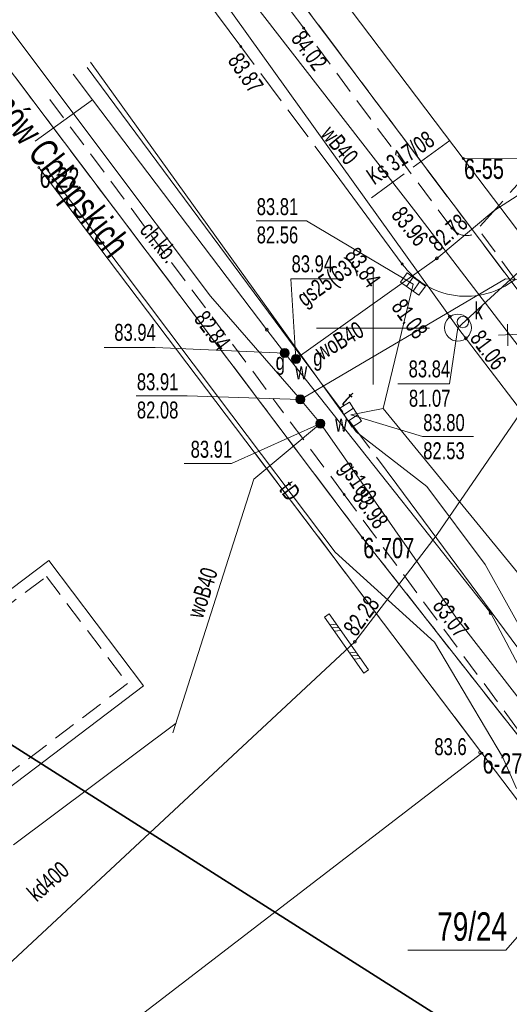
# Model space of a CAD drawing. Header units: metres. Extents: x -1013 to 1493497, y -5789518 to 1032.
# Tile 54 of 73: x -118 to -96, y 85 to 128. Entities that reach past the tile are written whole.
import ezdxf
from ezdxf.xclip import XClip

# ---------------------------------------------------------------- set-up
doc = ezdxf.new("R2010")
doc.units = ezdxf.units.M
doc.header["$MEASUREMENT"] = 0
doc.header["$XCLIPFRAME"] = 0
for name, pattern in [('2_KTCR02', [1.5, 1, -0.5]), ('2_KTJZ01', [2, 1.5, -0.5]), ('3_EGBB03W', [1.5, 1, -0.5]), ('4_SUPK_P_01', [2.5, 2, -0.5]), ('4_SUPW_P_01', [2.5, 2, -0.5]), ('GUK', [2, 1.5, -0.5]), ('GUZ', [1, 0.5, -0.5])]:
    doc.linetypes.add(name, pattern=pattern)
doc.layers.add('700-L Mapa 1_100 dwg', color=7, linetype='Continuous')
doc.layers.add('711-L Wymiary opisy', color=7, linetype='Continuous')
for name, color, linetype, lineweight in [('703-L Płaszczyzny podejścia 2D3', 152, 'Continuous', 30), ('703-L Płaszczyzny podejścia 2D38', 171, 'Continuous', 35), ('711-L Wymiary opisy1', 7, 'Continuous', 13), ('ex_02_DXF_MZ_500_4_BUUD_L_17', 9, 'Continuous', 18), ('ex_02_DXF_MZ_500_4_Dzialki7', 9, 'Continuous', 18), ('ex_02_DXF_MZ_500_4_EGBB_L_37', 9, 'Continuous', 18), ('ex_02_DXF_MZ_500_4_Kontury3', 9, 'Continuous', 18), ('ex_02_DXF_MZ_500_4_KTCR_E_T_17', 9, 'Continuous', 18), ('ex_02_DXF_MZ_500_4_KTCR_L_17', 9, 'Continuous', 18), ('ex_02_DXF_MZ_500_4_KTJZ_L_07', 9, 'Continuous', 18), ('ex_02_DXF_MZ_500_4_KTKR_L_07', 9, 'Continuous', 18), ('ex_02_DXF_MZ_500_4_KTUL_E_T_07', 9, 'Continuous', 18), ('ex_02_DXF_MZ_500_4_Numery_dzialek7', 9, 'Continuous', 18), ('ex_02_DXF_MZ_500_4_Numery_punktow7', 9, 'Continuous', 18), ('ex_02_DXF_MZ_500_4_Podzial_sekcyjny_krzyze7', 9, 'Continuous', 18), ('ex_02_DXF_MZ_500_4_Punkty7', 9, 'Continuous', 18), ('ex_02_DXF_MZ_500_4_RTPW_T_07', 9, 'Continuous', 18), ('ex_02_DXF_MZ_500_4_RTPW_T_17', 9, 'Continuous', 18), ('ex_02_DXF_MZ_500_4_SUBK_L_034', 9, 'Continuous', 18), ('ex_02_DXF_MZ_500_4_SUOG_L_052', 9, 'Continuous', 18), ('ex_02_DXF_MZ_500_4_SUPG_E_T_27', 9, 'Continuous', 18), ('ex_02_DXF_MZ_500_4_SUPG_L_252', 9, 'Continuous', 18), ('ex_02_DXF_MZ_500_4_SUPK_D_L_034', 9, 'Continuous', 18), ('ex_02_DXF_MZ_500_4_SUPK_E_T_034', 9, 'Continuous', 18), ('ex_02_DXF_MZ_500_4_SUPK_L_034', 9, 'Continuous', 18), ('ex_02_DXF_MZ_500_4_SUPK_L_434', 9, 'Continuous', 18), ('ex_02_DXF_MZ_500_4_SUPP_E_T_434', 9, 'Continuous', 18), ('ex_02_DXF_MZ_500_4_SUPP_L_434', 9, 'Continuous', 18), ('ex_02_DXF_MZ_500_4_SUPP_L_75', 9, 'Continuous', 18), ('ex_02_DXF_MZ_500_4_SUPT_D_L_030', 9, 'Continuous', 18), ('ex_02_DXF_MZ_500_4_SUPT_E_T_030', 9, 'Continuous', 18), ('ex_02_DXF_MZ_500_4_SUPT_L_030', 9, 'Continuous', 18), ('ex_02_DXF_MZ_500_4_SUPW_D_L_05', 9, 'Continuous', 18), ('ex_02_DXF_MZ_500_4_SUPW_E_T_05', 9, 'Continuous', 18), ('ex_02_DXF_MZ_500_4_SUPW_L_05', 9, 'Continuous', 18), ('ex_02_DXF_MZ_500_4_SUTG_T_052', 9, 'Continuous', 18), ('ex_02_DXF_MZ_500_4_SUTK_T_034', 9, 'Continuous', 18), ('ex_02_DXF_MZ_500_4_SUTW_T_05', 9, 'Continuous', 18), ('ex_02_DXF_MZ_500_4_SUUG_E_T_47', 9, 'Continuous', 18), ('ex_02_DXF_MZ_500_4_SUUG_T_57', 9, 'Continuous', 18), ('ex_02_DXF_MZ_500_4_SUUK_E_T_934', 9, 'Continuous', 18), ('ex_02_DXF_MZ_500_4_SUUK_T_07', 9, 'Continuous', 18), ('ex_02_DXF_MZ_500_4_SUUK_T_234', 9, 'Continuous', 18), ('ex_02_DXF_MZ_500_4_SUUW_E_T_57', 9, 'Continuous', 18), ('ex_02_DXF_MZ_500_4_SUUW_T_77', 9, 'Continuous', 18), ('ex_02_DXF_MZ_500_4_Uzytki3', 9, 'Continuous', 18)]:
    doc.layers.add(name, color=color, linetype=linetype, lineweight=lineweight)
doc.styles.add('STYL_AUTOMATYCZNY_2', font='arial.ttf')
doc.styles.add('STYL_AUTOMATYCZNY_4', font='arial.ttf', dxfattribs={"width": 0.7})
doc.dimstyles.new('STYL_AUTOMATYCZNY__3', dxfattribs={"dimtxt": 0.25, "dimasz": 0.183575, "dimexe": 0.18, "dimexo": 0.04, "dimgap": 0, "dimtad": 1, "dimzin": 0, "dimdsep": 46, "dimtxsty": 'STYL_AUTOMATYCZNY_2', "dimblk": 'ARROWHEAD_8', "dimblk1": 'ARROWHEAD_8', "dimblk2": 'ARROWHEAD_8', "dimcen": 0.09, "dimclrd": 7, "dimclre": 7, "dimclrt": 7, "dimazin": 0, "dimtfac": 1, "dimtdec": 4, "dimtmove": 2, "dimatfit": 3, "dimfxl": 1, "dimtolj": 1, "dimtzin": 0, "dimarcsym": 0})

# ---------------------------------------------------------------- blocks, each defined once
blk = doc.blocks.new('*D60')
at = {"layer": '711-L Wymiary opisy1', "color": 7, "linetype": 'Continuous', "lineweight": 13}
for p, q in [((-23.688, -3.688), (-23.815, -3.738)), ((-23.688, -3.688), (-23.638, -3.815)), ((-23.983, -4.516), (-24.05, -4.396)), ((-23.983, -4.516), (-23.864, -4.449))]:
    blk.add_line(p, q, dxfattribs=at)
blk.add_arc((-18.286, -6.082), 5.908, 156.1008, 164.6316, dxfattribs=at)
at = {"layer": '711-L Wymiary opisy1', "color": 7, "lineweight": 13, "insert": (-25.573, -3.532), "char_height": 0.25, "attachment_point": 7, "rotation": 336.1008, "style": 'STYL_AUTOMATYCZNY_2'}
blk.add_mtext('\\A1;{\\pql;\\fArial|b0|i0|c238|p0;\\W1.000000;8,53°/15%}', dxfattribs=at)
blk = doc.blocks.new('ARROWHEAD_8')
at = {"color": 0, "linetype": 'Continuous', "lineweight": 0}
blk.add_line((0, 0), (-1, 0), dxfattribs=at)
at = {"color": 0, "linetype": 'Continuous', "lineweight": 0, "flags": 128}
blk.add_lwpolyline([(-0.525, 0.525), (0, 0), (-0.525, -0.525)], dxfattribs=at)
blk = doc.blocks.new('*D62')
at = {"layer": '711-L Wymiary opisy1', "color": 7, "linetype": 'Continuous', "lineweight": 13}
for p, q in [((-9.682, 27.468), (-9.815, 27.437)), ((-9.682, 27.468), (-9.651, 27.335)), ((-10.088, 26.709), (-10.136, 26.836)), ((-10.088, 26.709), (-9.96, 26.757))]:
    blk.add_line(p, q, dxfattribs=at)
blk.add_arc((-4.796, 24.363), 5.789, 147.57, 156.1008, dxfattribs=at)
at = {"layer": '711-L Wymiary opisy1', "color": 7, "lineweight": 13, "insert": (-11.672, 27.587), "char_height": 0.25, "attachment_point": 7, "rotation": 336.1008, "style": 'STYL_AUTOMATYCZNY_2'}
blk.add_mtext('\\A1;{\\pql;\\fArial|b0|i0|c238|p0;\\W1.000000;8,53°/15%}', dxfattribs=at)
blk = doc.blocks.new('Rysunek_1_4', base_point=(-51.91, -72.413))
at = {"layer": 'ex_02_DXF_MZ_500_4_BUUD_L_17', "color": 9, "linetype": 'Continuous', "lineweight": 18}
for p, q in [((-104.062, 101.881), (-103.857, 102.025)), ((-102.987, 100.785), (-103.857, 102.025)), ((-103.192, 100.641), (-104.062, 101.881)), ((-103.534, 101.563), (-103.825, 101.544)), ((-103.435, 101.422), (-103.726, 101.402)), ((-103.335, 101.281), (-103.627, 101.261)), ((-102.117, 99.545), (-102.987, 100.785)), ((-102.322, 99.401), (-103.192, 100.641)), ((-102.664, 100.323), (-102.955, 100.304)), ((-102.565, 100.182), (-102.856, 100.162)), ((-102.465, 100.041), (-102.757, 100.021)), ((-102.322, 99.401), (-102.117, 99.545))]:
    blk.add_line(p, q, dxfattribs=at)
at = {"layer": 'ex_02_DXF_MZ_500_4_Dzialki7', "color": 9, "linetype": 'Continuous', "lineweight": 18}
for p, q in [((-142.924, 159.217), (-102.373, 105.388)), ((-97.92, 122.18), (-109.6, 137.63)), ((-64.89, 75.558), (-110.248, 135.985)), ((-88.27, 109.407), (-97.92, 122.18)), ((-97.92, 122.18), (-91.86, 122.153)), ((-116.689, 121.788), (-97.095, 95.854)), ((-102.373, 105.388), (-65.217, 58.045)), ((-118.859, 79.129), (-97.095, 95.854)), ((-97.095, 95.854), (-77.511, 69.929))]:
    blk.add_line(p, q, dxfattribs=at)
at = {"layer": 'ex_02_DXF_MZ_500_4_EGBB_L_37', "color": 9, "linetype": 'Continuous', "lineweight": 18}
for p, q in [((-116.257, 104.38), (-121.987, 100.059)), ((-112.067, 98.839), (-116.257, 104.38)), ((-112.067, 98.839), (-119.498, 93.196))]:
    blk.add_line(p, q, dxfattribs=at)
at = {"layer": 'ex_02_DXF_MZ_500_4_EGBB_L_37', "color": 9, "linetype": '3_EGBB03W', "lineweight": 18}
for p, q in [((-122.082, 99.361), (-116.354, 103.68)), ((-116.354, 103.68), (-112.767, 98.935)), ((-112.767, 98.935), (-119.405, 93.894))]:
    blk.add_line(p, q, dxfattribs=at)
at = {"layer": 'ex_02_DXF_MZ_500_4_Kontury3', "color": 9, "linetype": 'GUK', "lineweight": 18}
for p, q in [((-102.373, 105.388), (-142.924, 159.217)), ((-97.427, 118.904), (-110.248, 135.985)), ((-82.841, 135.208), (-97.427, 118.904)), ((-82.9, 99.554), (-97.427, 118.904)), ((-99.497, 101.727), (-102.373, 105.388)), ((-65.217, 58.045), (-99.497, 101.727))]:
    blk.add_line(p, q, dxfattribs=at)
at = {"layer": 'ex_02_DXF_MZ_500_4_KTCR_L_17', "color": 9, "linetype": '2_KTCR02', "lineweight": 18}
for p, q in [((-104.98, 127.953), (-112.66, 138.233)), ((-102.03, 123.943), (-104.98, 127.953)), ((-116.2, 124.793), (-106.16, 111.323)), ((-98.43, 119.103), (-102.03, 123.943)), ((-95.63, 116.833), (-97.2, 118.993)), ((-103.19, 107.313), (-106.16, 111.323)), ((-75.92, 70.373), (-103.19, 107.313))]:
    blk.add_line(p, q, dxfattribs=at)
blk.add_arc((-97.765, 119.603), 0.832, 216.9426, 312.8366, dxfattribs=at)
at = {"layer": 'ex_02_DXF_MZ_500_4_KTJZ_L_07', "color": 9, "linetype": '2_KTJZ01', "lineweight": 18}
for p, q in [((-103.59, 121.533), (-107.76, 127.143)), ((-100.86, 107.753), (-105.01, 113.333))]:
    blk.add_line(p, q, dxfattribs=at)
at = {"layer": 'ex_02_DXF_MZ_500_4_KTKR_L_07', "color": 9, "linetype": 'Continuous', "lineweight": 18}
for p, q in [((-114.3, 135.993), (-107.76, 127.143)), ((-114.55, 126.213), (-105.01, 113.333)), ((-103.59, 121.533), (-100.62, 117.513)), ((-100.86, 107.753), (-74.1, 71.533))]:
    blk.add_line(p, q, dxfattribs=at)
blk.add_arc((-97.796, 119.586), 3.503, 216.287, 308.1929, dxfattribs=at)
at = {"layer": 'ex_02_DXF_MZ_500_4_Numery_dzialek7', "color": 9, "linetype": 'Continuous', "lineweight": 18}
for p in [(-92.193, 91.577), (-100.375, 87.132)]:
    blk.add_line(p, (-96.043, 87.132), dxfattribs=at)
at = {"layer": 'ex_02_DXF_MZ_500_4_Podzial_sekcyjny_krzyze7', "color": 9, "linetype": 'Continuous', "lineweight": 18}
for p, q in [((-101.91, 112.173), (-101.91, 117.173)), ((-104.41, 114.673), (-99.41, 114.673))]:
    blk.add_line(p, q, dxfattribs=at)
at = {"layer": 'ex_02_DXF_MZ_500_4_Punkty7', "color": 9, "linetype": 'Continuous', "lineweight": 18}
for centre in [(-97.92, 122.18), (-116.689, 121.788), (-102.373, 105.388), (-97.095, 95.854)]:
    blk.add_circle(centre, 0.045, dxfattribs=at)
at = {"layer": 'ex_02_DXF_MZ_500_4_RTPW_T_07', "color": 9, "linetype": 'Continuous', "lineweight": 18}
blk.add_circle((-97.195, 95.883), 0.045, dxfattribs=at)
at = {"layer": 'ex_02_DXF_MZ_500_4_RTPW_T_17', "color": 9, "linetype": 'Continuous', "lineweight": 18}
for centre in [(-104.98, 127.953), (-107.76, 127.143), (-98.43, 119.103), (-100.62, 117.513), (-103.19, 107.313)]:
    blk.add_circle(centre, 0.045, dxfattribs=at)
at = {"layer": 'ex_02_DXF_MZ_500_4_SUBK_L_034', "color": 9, "linetype": 'Continuous', "lineweight": 18}
blk.add_circle((-98.16, 114.693), 0.596, dxfattribs=at)
at = {"layer": 'ex_02_DXF_MZ_500_4_SUOG_L_052', "color": 9, "linetype": 'Continuous', "lineweight": 18}
blk.add_line((-99.09, 117.763), (-105.32, 113.313), dxfattribs=at)
at = {"layer": 'ex_02_DXF_MZ_500_4_SUPG_L_252', "color": 9, "linetype": 'Continuous', "lineweight": 18}
for p, q in [((-114.317, 124.783), (-115.18, 125.923)), ((-114.317, 124.783), (-116.85, 122.953)), ((-106.61, 114.603), (-114.317, 124.783)), ((-96.57, 119.873), (-93.58, 121.793)), ((-96.57, 119.873), (-99.09, 117.763)), ((-99.09, 117.763), (-105.32, 113.313)), ((-105.82, 113.573), (-106.61, 114.603)), ((-96.71, 102.053), (-105.82, 113.573)), ((-105.32, 113.313), (-105.508, 113.179)), ((-95.2, 99.213), (-96.71, 102.053))]:
    blk.add_line(p, q, dxfattribs=at)
at = {"layer": 'ex_02_DXF_MZ_500_4_SUPK_D_L_034', "color": 9, "linetype": 'Continuous', "lineweight": 18}
blk.add_line((-99.083, 105.531), (-80.394, 132.825), dxfattribs=at)
at = {"layer": 'ex_02_DXF_MZ_500_4_SUPK_L_034', "color": 9, "linetype": 'Continuous', "lineweight": 18}
for p, q in [((-101.47, 111.113), (-100.14, 116.623)), ((-102.9, 110.843), (-101.47, 111.113)), ((-101.47, 111.113), (-60.75, 61.356)), ((-99.083, 105.531), (-102.72, 100.783)), ((-102.72, 100.783), (-124.39, 80.583))]:
    blk.add_line(p, q, dxfattribs=at)
at = {"layer": 'ex_02_DXF_MZ_500_4_SUPK_L_434', "color": 9, "linetype": 'Continuous', "lineweight": 18}
for p, q in [((-98.16, 114.693), (-113.85, 136.593)), ((-98.16, 114.693), (-94.38, 118.173)), ((-65.54, 71.713), (-98.16, 114.693))]:
    blk.add_line(p, q, dxfattribs=at)
at = {"layer": 'ex_02_DXF_MZ_500_4_SUPP_L_434', "color": 9, "linetype": '4_SUPK_P_01', "lineweight": 18}
blk.add_line((-98.523, 122.978), (-101.981, 120.45), dxfattribs=at)
at = {"layer": 'ex_02_DXF_MZ_500_4_SUPP_L_75', "color": 9, "linetype": '4_SUPW_P_01', "lineweight": 18}
for p, q in [((-95.96, 114.854), (-95.953, 113.896)), ((-96.368, 114.362), (-95.453, 114.404)), ((-97.095, 95.854), (-107.102, 109.1))]:
    blk.add_line(p, q, dxfattribs=at)
at = {"layer": 'ex_02_DXF_MZ_500_4_SUPT_D_L_030', "color": 9, "linetype": 'Continuous', "lineweight": 18}
for p, q in [((-108.787, 111.663), (-116.369, 121.741)), ((-103.588, 104.759), (-108.787, 111.663)), ((-99.19, 100.77), (-103.588, 104.759)), ((-96.184, 95.69), (-99.19, 100.77)), ((-95.564, 94.294), (-96.184, 95.69))]:
    blk.add_line(p, q, dxfattribs=at)
at = {"layer": 'ex_02_DXF_MZ_500_4_SUPT_L_030', "color": 9, "linetype": 'Continuous', "lineweight": 18}
for p, q in [((-114.401, 126.445), (-102.656, 110.086)), ((-102.656, 110.086), (-99.528, 107.658)), ((-99.528, 107.658), (-96.954, 104.216)), ((-96.954, 104.216), (-92.699, 96.515))]:
    blk.add_line(p, q, dxfattribs=at)
at = {"layer": 'ex_02_DXF_MZ_500_4_SUPW_D_L_05', "color": 9, "linetype": 'Continuous', "lineweight": 18}
for p, q in [((-107.987, 130.09), (-100.024, 119.805)), ((-113.954, 122.558), (-119.052, 129.362)), ((-109.098, 116.091), (-113.954, 122.558)), ((-100.024, 119.805), (-91.394, 108.515)), ((-109.098, 116.091), (-105.126, 111.519)), ((-105.126, 111.519), (-104.238, 110.445)), ((-104.238, 110.445), (-100.955, 105.748)), ((-98.227, 101.836), (-100.955, 105.748)), ((-95.351, 98.126), (-98.227, 101.836))]:
    blk.add_line(p, q, dxfattribs=at)
at = {"layer": 'ex_02_DXF_MZ_500_4_SUPW_L_05', "color": 9, "linetype": 'Continuous', "lineweight": 18}
for p, q in [((-96.06, 116.853), (-105.126, 111.519)), ((-91.02, 116.613), (-96.06, 116.853)), ((-104.238, 110.445), (-107.181, 107.984)), ((-107.181, 107.984), (-110.76, 96.758)), ((-110.625, 97.179), (-117.808, 91.798))]:
    blk.add_line(p, q, dxfattribs=at)
at = {"layer": 'ex_02_DXF_MZ_500_4_SUTG_T_052', "color": 9, "linetype": 'Continuous', "lineweight": 18}
for p, q in [((-105.32, 113.313), (-105.545, 116.856)), ((-105.545, 116.856), (-103.292, 116.856)), ((-113.805, 113.822), (-111.552, 113.822)), ((-105.82, 113.573), (-111.552, 113.822))]:
    blk.add_line(p, q, dxfattribs=at)
for centre in [(-99.09, 117.763), (-106.61, 114.603), (-96.71, 102.053)]:
    blk.add_circle(centre, 0.0625, dxfattribs=at)
at = {"layer": 'ex_02_DXF_MZ_500_4_SUTK_T_034', "color": 9, "linetype": 'Continuous', "lineweight": 18}
for p, q in [((-107.086, 119.428), (-104.86, 119.428)), ((-100.14, 116.623), (-104.86, 119.428)), ((-98.16, 114.693), (-98.536, 112.205)), ((-100.816, 112.205), (-98.536, 112.205)), ((-102.9, 110.843), (-99.723, 109.87)), ((-99.723, 109.87), (-97.47, 109.87))]:
    blk.add_line(p, q, dxfattribs=at)
for centre in [(-98.517, 115.191), (-97.811, 114.224), (-102.72, 100.783)]:
    blk.add_circle(centre, 0.0625, dxfattribs=at)
at = {"layer": 'ex_02_DXF_MZ_500_4_SUTW_T_05', "color": 9, "linetype": 'Continuous', "lineweight": 18}
for p, q in [((-112.386, 111.675), (-110.134, 111.675)), ((-105.126, 111.519), (-110.134, 111.675)), ((-104.238, 110.445), (-108.178, 108.687)), ((-110.268, 108.687), (-108.178, 108.687))]:
    blk.add_line(p, q, dxfattribs=at)
at = {"layer": 'ex_02_DXF_MZ_500_4_SUUG_T_57', "color": 9, "linetype": 'Continuous', "lineweight": 18}
for centre, radius in [((-105.82, 113.573), 0.2), ((-105.82, 113.573), 0.175), ((-105.82, 113.573), 0.15), ((-105.82, 113.573), 0.125), ((-105.82, 113.573), 0.1), ((-105.82, 113.573), 0.075), ((-105.82, 113.573), 0.05), ((-105.82, 113.573), 0.025), ((-105.82, 113.573), 0.00715), ((-105.32, 113.313), 0.2), ((-105.32, 113.313), 0.175), ((-105.32, 113.313), 0.15), ((-105.32, 113.313), 0.125), ((-105.32, 113.313), 0.1), ((-105.32, 113.313), 0.075), ((-105.32, 113.313), 0.05), ((-105.32, 113.313), 0.025), ((-105.32, 113.313), 0.00715)]:
    blk.add_circle(centre, radius, dxfattribs=at)
at = {"layer": 'ex_02_DXF_MZ_500_4_SUUK_T_07', "color": 9, "linetype": 'Continuous', "lineweight": 18}
for p, q in [((-100.692, 116.713), (-100.399, 117.118)), ((-100.135, 116.928), (-100.428, 116.522)), ((-100.399, 117.118), (-99.588, 116.533)), ((-99.88, 116.128), (-100.692, 116.713)), ((-99.852, 116.723), (-100.144, 116.318)), ((-99.588, 116.533), (-99.88, 116.128)), ((-103.379, 111.131), (-102.957, 111.399)), ((-102.957, 111.399), (-102.421, 110.555)), ((-102.842, 110.287), (-103.379, 111.131)), ((-102.783, 111.125), (-103.205, 110.856)), ((-102.595, 110.829), (-103.017, 110.561)), ((-102.421, 110.555), (-102.842, 110.287))]:
    blk.add_line(p, q, dxfattribs=at)
at = {"layer": 'ex_02_DXF_MZ_500_4_SUUK_T_234', "color": 9, "linetype": 'Continuous', "lineweight": 18}
blk.add_circle((-97.94, 114.943), 0.25, dxfattribs=at)
at = {"layer": 'ex_02_DXF_MZ_500_4_SUUW_T_77', "color": 9, "linetype": 'Continuous', "lineweight": 18}
for centre, radius in [((-105.126, 111.519), 0.2), ((-105.126, 111.519), 0.175), ((-105.126, 111.519), 0.15), ((-105.126, 111.519), 0.125), ((-105.126, 111.519), 0.1), ((-105.126, 111.519), 0.075), ((-105.126, 111.519), 0.05), ((-105.126, 111.519), 0.025), ((-105.126, 111.519), 0.00715), ((-104.238, 110.445), 0.2), ((-104.238, 110.445), 0.175), ((-104.238, 110.445), 0.15), ((-104.238, 110.445), 0.125), ((-104.238, 110.445), 0.1), ((-104.238, 110.445), 0.075), ((-104.238, 110.445), 0.05), ((-104.238, 110.445), 0.025), ((-104.238, 110.445), 0.00715)]:
    blk.add_circle(centre, radius, dxfattribs=at)
at = {"layer": 'ex_02_DXF_MZ_500_4_Uzytki3', "color": 9, "linetype": 'GUZ', "lineweight": 18}
for p, q in [((-102.373, 105.388), (-142.924, 159.217)), ((-82.9, 99.554), (-110.248, 135.985)), ((-99.497, 101.727), (-102.373, 105.388)), ((-65.217, 58.045), (-99.497, 101.727))]:
    blk.add_line(p, q, dxfattribs=at)
at = {"layer": 'ex_02_DXF_MZ_500_4_KTCR_E_T_17', "color": 9, "linetype": 'Continuous', "lineweight": 18, "insert": (-111.985, 119.227), "char_height": 0.75, "attachment_point": 4, "rotation": 309.474, "style": 'STYL_AUTOMATYCZNY_4'}
blk.add_mtext('\\A1;{\\pql;\\fArial|b0|i0|c238|p0;\\W0.700000;ch.kb.}', dxfattribs=at)
at = {"layer": 'ex_02_DXF_MZ_500_4_KTUL_E_T_07', "color": 9, "linetype": 'Continuous', "lineweight": 18, "insert": (-120.759, 127.68), "char_height": 1.25, "attachment_point": 4, "rotation": 307.827, "style": 'STYL_AUTOMATYCZNY_4'}
blk.add_mtext('\\A1;{\\pql;\\fArial|b0|i0|c238|p0;\\W0.700000;Batalionów Chłopskich}', dxfattribs=at)
at = {"layer": 'ex_02_DXF_MZ_500_4_Numery_dzialek7', "color": 9, "linetype": 'Continuous', "lineweight": 18, "insert": (-99.07, 88.812), "char_height": 1.26, "attachment_point": 1, "style": 'STYL_AUTOMATYCZNY_4'}
blk.add_mtext('\\A1;{\\pql;\\fArial|b0|i0|c238|p0;\\W0.700000;79/24}', dxfattribs=at)
at = {"layer": 'ex_02_DXF_MZ_500_4_Numery_punktow7', "color": 9, "linetype": 'Continuous', "lineweight": 18, "char_height": 0.9, "attachment_point": 1, "style": 'STYL_AUTOMATYCZNY_4'}
for s, insert in [('\\A1;{\\pql;\\fArial|b0|i0|c238|p0;\\W0.700000;6-55}', (-97.887, 122.18)), ('\\A1;{\\pql;\\fArial|b0|i0|c238|p0;\\W0.700000;6-22}', (-116.66, 121.788)), ('\\A1;{\\pql;\\fArial|b0|i0|c238|p0;\\W0.700000;6-707}', (-102.344, 105.388)), ('\\A1;{\\pql;\\fArial|b0|i0|c238|p0;\\W0.700000;6-27}', (-97.066, 95.854))]:
    blk.add_mtext(s, dxfattribs=dict(at, insert=insert))
at = {"layer": 'ex_02_DXF_MZ_500_4_RTPW_T_07', "color": 9, "linetype": 'Continuous', "lineweight": 18, "insert": (-99.197, 95.754), "char_height": 0.75, "attachment_point": 7, "rotation": 0.4031, "style": 'STYL_AUTOMATYCZNY_4'}
blk.add_mtext('\\A1;{\\pql;\\fArial|b0|i0|c238|p0;\\W0.700000;83.6}', dxfattribs=at)
at = {"layer": 'ex_02_DXF_MZ_500_4_RTPW_T_17', "color": 9, "linetype": 'Continuous', "lineweight": 18, "char_height": 0.75, "style": 'STYL_AUTOMATYCZNY_4'}
for s, insert, attachment_point, rotation in [('\\A1;{\\pql;\\fArial|b0|i0|c238|p0;\\W0.700000;84.02}', (-104.962, 127.929), 1, 305.9221), ('\\A1;{\\pql;\\fArial|b0|i0|c238|p0;\\W0.700000;83.87}', (-107.747, 126.943), 1, 304.3461), ('\\A1;{\\pql;\\fArial|b0|i0|c238|p0;\\W0.700000;83.96}', (-101.151, 119.657), 7, 308.7581), ('\\A1;{\\pql;\\fArial|b0|i0|c238|p0;\\W0.700000;83.84}', (-103.203, 117.888), 7, 305.3793), ('\\A1;{\\pql;\\fArial|b0|i0|c238|p0;\\W0.700000;83.98}', (-102.869, 107.21), 7, 305.3948)]:
    blk.add_mtext(s, dxfattribs=dict(at, insert=insert, attachment_point=attachment_point, rotation=rotation))
at = {"layer": 'ex_02_DXF_MZ_500_4_SUPG_E_T_27', "color": 9, "linetype": 'Continuous', "lineweight": 18, "char_height": 0.75, "style": 'STYL_AUTOMATYCZNY_4'}
for s, insert, attachment_point, rotation in [('\\A1;{\\pql;\\fArial|b0|i0|c238|p0;\\W0.700000;gs25(63)}', (-104.799, 115.412), 7, 35.5377), ('\\A1;{\\pql;\\fArial|b0|i0|c238|p0;\\W0.700000;gs160}', (-103.211, 108.638), 4, 303.867)]:
    blk.add_mtext(s, dxfattribs=dict(at, insert=insert, attachment_point=attachment_point, rotation=rotation))
at = {"layer": 'ex_02_DXF_MZ_500_4_SUPK_E_T_034', "color": 9, "linetype": 'Continuous', "lineweight": 18, "insert": (-116.779, 89.232), "char_height": 0.75, "attachment_point": 7, "rotation": 41.4466, "style": 'STYL_AUTOMATYCZNY_4'}
blk.add_mtext('\\A1;{\\pql;\\fArial|b0|i0|c238|p0;\\W0.700000;kd400}', dxfattribs=at)
at = {"layer": 'ex_02_DXF_MZ_500_4_SUPP_E_T_434', "color": 9, "linetype": 'Continuous', "lineweight": 18, "insert": (-101.86, 120.978), "char_height": 0.75, "attachment_point": 7, "rotation": 33.9013, "style": 'STYL_AUTOMATYCZNY_4'}
blk.add_mtext('\\A1;{\\pql;\\fArial|b0|i0|c238|p0;\\W0.700000;Ks 317/08}', dxfattribs=at)
at = {"layer": 'ex_02_DXF_MZ_500_4_SUPT_E_T_030', "color": 9, "linetype": 'Continuous', "lineweight": 18, "char_height": 0.75, "attachment_point": 7, "style": 'STYL_AUTOMATYCZNY_4'}
for s, insert, rotation in [('\\A1;{\\pql;\\fArial|b0|i0|c238|p0;\\W0.700000;t}', (-103.351, 111.341), 317.6338), ('\\A1;{\\pql;\\fArial|b0|i0|c238|p0;\\W0.700000;tD}', (-106.109, 107.528), 306.9808)]:
    blk.add_mtext(s, dxfattribs=dict(at, insert=insert, rotation=rotation))
at = {"layer": 'ex_02_DXF_MZ_500_4_SUPW_E_T_05', "color": 9, "linetype": 'Continuous', "lineweight": 18, "char_height": 0.75, "style": 'STYL_AUTOMATYCZNY_4'}
for s, insert, attachment_point, rotation in [('\\A1;{\\pql;\\fArial|b0|i0|c238|p0;\\W0.700000;wB40}', (-103.974, 123.479), 4, 309.834), ('\\A1;{\\pql;\\fArial|b0|i0|c238|p0;\\W0.700000;woB40}', (-104.172, 113.219), 7, 30.4708), ('\\A1;{\\pql;\\fArial|b0|i0|c238|p0;\\W0.700000;woB40}', (-109.801, 101.891), 4, 72.3196)]:
    blk.add_mtext(s, dxfattribs=dict(at, insert=insert, attachment_point=attachment_point, rotation=rotation))
at = {"layer": 'ex_02_DXF_MZ_500_4_SUTG_T_052', "color": 9, "linetype": 'Continuous', "lineweight": 18, "char_height": 0.75, "style": 'STYL_AUTOMATYCZNY_4'}
for s, insert, attachment_point, rotation in [('\\A1;{\\pql;\\fArial|b0|i0|c238|p0;\\W0.700000;82.78}', (-99.037, 118.009), 7, 41.1121), ('\\A1;{\\pql;\\fArial|b0|i0|c238|p0;\\W0.700000;82.84}', (-109.57, 115.297), 4, 307.1282), ('\\A1;{\\pql;\\fArial|b0|i0|c238|p0;\\W0.700000;83.07}', (-99.319, 102.364), 7, 306.4684)]:
    blk.add_mtext(s, dxfattribs=dict(at, insert=insert, attachment_point=attachment_point, rotation=rotation))
at = {"layer": 'ex_02_DXF_MZ_500_4_SUTG_T_052', "color": 9, "linetype": 'Continuous', "lineweight": 18, "char_height": 0.75, "attachment_point": 7, "style": 'STYL_AUTOMATYCZNY_4'}
for insert in [(-105.515, 117.136), (-113.354, 114.102)]:
    blk.add_mtext('\\A1;{\\pql;\\fArial|b0|i0|c238|p0;\\W0.700000;83.94}', dxfattribs=dict(at, insert=insert))
at = {"layer": 'ex_02_DXF_MZ_500_4_SUTK_T_034', "color": 9, "linetype": 'Continuous', "lineweight": 18, "char_height": 0.75, "style": 'STYL_AUTOMATYCZNY_4'}
for s, insert, attachment_point in [('\\A1;{\\pql;\\fArial|b0|i0|c238|p0;\\W0.700000;83.81}', (-107.056, 120.428), 1), ('\\A1;{\\pql;\\fArial|b0|i0|c238|p0;\\W0.700000;82.56}', (-107.056, 119.178), 1), ('\\A1;{\\pql;\\fArial|b0|i0|c238|p0;\\W0.700000;83.84}', (-100.338, 112.485), 7), ('\\A1;{\\pql;\\fArial|b0|i0|c238|p0;\\W0.700000;81.07}', (-100.325, 111.945), 1), ('\\A1;{\\pql;\\fArial|b0|i0|c238|p0;\\W0.700000;83.80}', (-99.693, 110.87), 1), ('\\A1;{\\pql;\\fArial|b0|i0|c238|p0;\\W0.700000;82.53}', (-99.693, 109.62), 1)]:
    blk.add_mtext(s, dxfattribs=dict(at, insert=insert, attachment_point=attachment_point))
at = {"layer": 'ex_02_DXF_MZ_500_4_SUTK_T_034', "color": 9, "linetype": 'Continuous', "lineweight": 18, "char_height": 0.75, "attachment_point": 7, "style": 'STYL_AUTOMATYCZNY_4'}
for s, insert, rotation in [('\\A1;{\\pql;\\fArial|b0|i0|c238|p0;\\W0.700000;81.08}', (-101.141, 115.6), 306.3394), ('\\A1;{\\pql;\\fArial|b0|i0|c238|p0;\\W0.700000;81.06}', (-97.67, 114.209), 307.0267), ('\\A1;{\\pql;\\fArial|b0|i0|c238|p0;\\W0.700000;82.28}', (-102.663, 100.97), 53.7462)]:
    blk.add_mtext(s, dxfattribs=dict(at, insert=insert, rotation=rotation))
at = {"layer": 'ex_02_DXF_MZ_500_4_SUTW_T_05', "color": 9, "linetype": 'Continuous', "lineweight": 18, "char_height": 0.75, "attachment_point": 1, "style": 'STYL_AUTOMATYCZNY_4'}
for s, insert in [('\\A1;{\\pql;\\fArial|b0|i0|c238|p0;\\W0.700000;83.91}', (-112.357, 112.675)), ('\\A1;{\\pql;\\fArial|b0|i0|c238|p0;\\W0.700000;82.08}', (-112.357, 111.425)), ('\\A1;{\\pql;\\fArial|b0|i0|c238|p0;\\W0.700000;83.91}', (-109.979, 109.687))]:
    blk.add_mtext(s, dxfattribs=dict(at, insert=insert))
at = {"layer": 'ex_02_DXF_MZ_500_4_SUUG_E_T_47', "color": 9, "linetype": 'Continuous', "lineweight": 18, "char_height": 0.75, "style": 'STYL_AUTOMATYCZNY_4'}
for insert, attachment_point in [((-106.22, 113.573), 1), ((-104.556, 112.781), 7)]:
    blk.add_mtext('\\A1;{\\pql;\\fArial|b0|i0|c238|p0;\\W0.700000;g}', dxfattribs=dict(at, insert=insert, attachment_point=attachment_point))
at = {"layer": 'ex_02_DXF_MZ_500_4_SUUK_E_T_934', "color": 9, "linetype": 'Continuous', "lineweight": 18, "insert": (-97.427, 115.069), "char_height": 0.75, "attachment_point": 7, "style": 'STYL_AUTOMATYCZNY_4'}
blk.add_mtext('\\A1;{\\pql;\\fArial|b0|i0|c238|p0;\\W0.700000;k}', dxfattribs=at)
at = {"layer": 'ex_02_DXF_MZ_500_4_SUUW_E_T_57', "color": 9, "linetype": 'Continuous', "lineweight": 18, "char_height": 0.75, "attachment_point": 7, "style": 'STYL_AUTOMATYCZNY_4'}
for insert in [(-105.352, 112.402), (-103.588, 110.091)]:
    blk.add_mtext('\\A1;{\\pql;\\fArial|b0|i0|c238|p0;\\W0.700000;w}', dxfattribs=dict(at, insert=insert))

msp = doc.modelspace()

# ---------------------------------------------------------------- linework, layer by layer
at = {"layer": '703-L Płaszczyzny podejścia 2D3', "color": 152, "linetype": 'Continuous', "lineweight": 30}
msp.add_circle((8.2273, 10.355), 1021.6593, dxfattribs=at)
at = {"layer": '703-L Płaszczyzny podejścia 2D38', "color": 171, "linetype": 'Continuous', "lineweight": 35}
msp.add_line((-4.7955, 24.3632), (-336.8033, 235.3053), dxfattribs=at)

# ---------------------------------------------------------------- block references
at = {"layer": '700-L Mapa 1_100 dwg', "color": 52, "linetype": 'Continuous', "lineweight": 25}
ref = msp.add_blockref('Rysunek_1_4', (-51.9097, -72.4133), dxfattribs=at)
XClip(ref).set_block_clipping_path([(-454.4097296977, -337.82710067), (350.5902703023, 193.0005136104)])

# ---------------------------------------------------------------- dimensions: what is measured, and where the dimension line sits
at = {"layer": '711-L Wymiary opisy', "color": 7, "linetype": 'Continuous', "lineweight": 13}
for base, center, p1, p2, picture, middle in [((-9.8993, 27.0958), (-4.7955, 24.3632), (-360.4425, 181.9583), (-56.0049, 56.8993), '*D62', (-10.8957, 27.3794)), ((-23.8512, -4.0963), (-18.2863, -6.0816), (-397.5726, 98.1664), (-373.9333, 151.5134), '*D60', (-24.7964, -3.7394))]:
    dim = msp.add_angular_dim_3p(base=base, center=center, p1=p1, p2=p2, text='8,53°/15%', dimstyle='STYL_AUTOMATYCZNY__3', dxfattribs=at)
    dim.commit()
    dim.dimension.update_dxf_attribs({"geometry": picture, "text_midpoint": middle, "dimtype": 165, "text_rotation": 336.10081})

doc.saveas('drawing.dxf')
